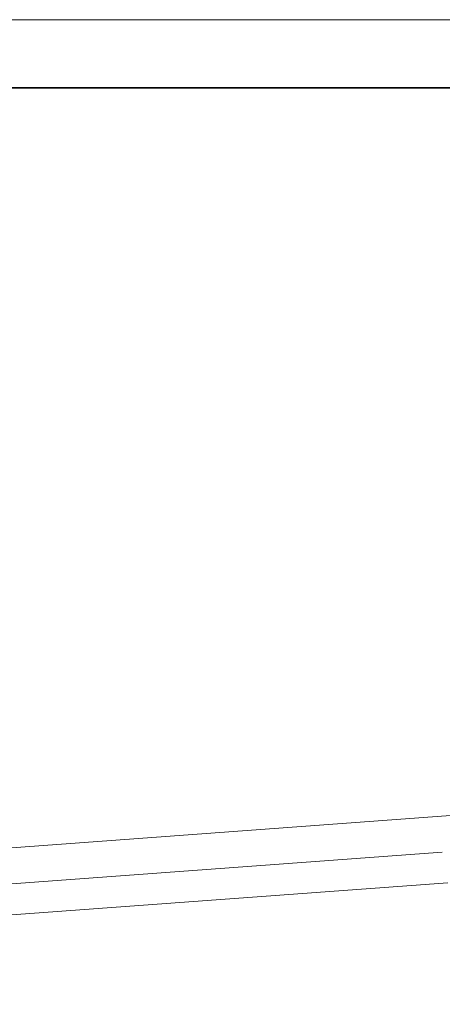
# Model space of a CAD drawing. Header units: millimetres. Extents: x 1769 to 2159, y 1684 to 1953.
# Tile 8 of 9: x 2038 to 2078, y 1861 to 1953. Entities that reach past the tile are written whole.
import ezdxf

# ---------------------------------------------------------------- set-up
doc = ezdxf.new("R2010")
doc.units = ezdxf.units.MM
doc.layers.add('1', color=7, linetype='Continuous', true_color=0xffffff)
doc.layers.add('粗实线层', color=7, linetype='Continuous', lineweight=35)
doc.layers.add('细实线层', color=3, linetype='Continuous', lineweight=18)

msp = doc.modelspace()

# ---------------------------------------------------------------- linework, layer by layer
at = {"layer": '1', "color": 7, "linetype": 'Continuous', "lineweight": 18}
for p, q in [((2087.743, 1879.064), (2030.589, 1874.881)), ((2021.021, 1867.91), (2078.174, 1872.092))]:
    msp.add_line(p, q, dxfattribs=at)
at = {"layer": '1', "color": 7, "linetype": 'Continuous', "lineweight": 13}
msp.add_line((2077.647, 1874.945), (2020.494, 1870.763), dxfattribs=at)
at = {"layer": '粗实线层'}
msp.add_lwpolyline([(1791.719, 1946.571), (2142.689, 1946.571), (2142.689, 1688.9), (1791.719, 1688.9)], close=True, dxfattribs=at)
at = {"layer": '细实线层'}
msp.add_lwpolyline([(1768.901, 1952.971), (2149.09, 1952.971), (2149.09, 1684.151), (1768.901, 1684.151)], close=True, dxfattribs=at)

doc.saveas('drawing.dxf')
